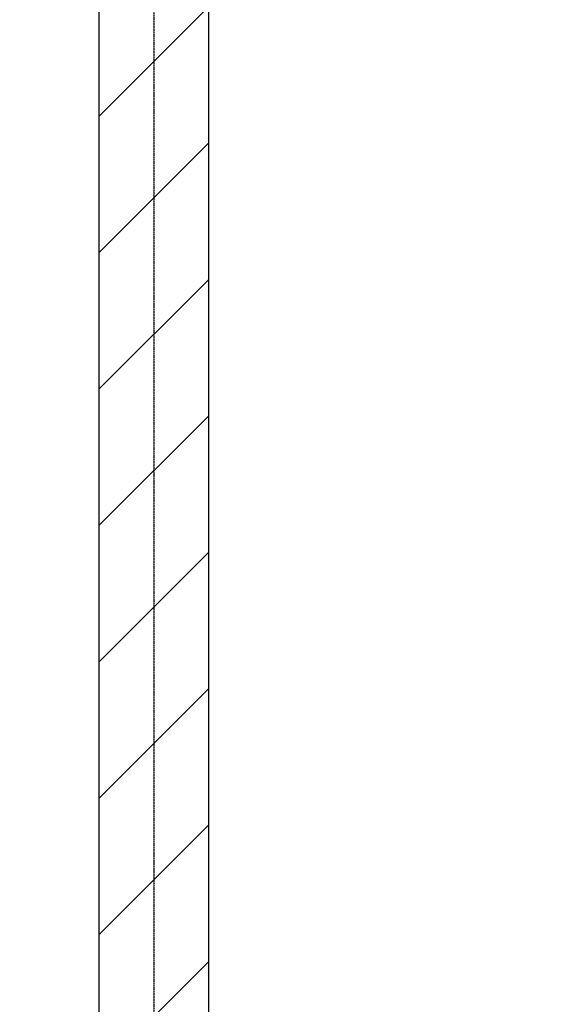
# Model space of a CAD drawing. Header units: inches. Extents: x -4968858 to -265257, y -220693 to 1871410.
# Tile 200 of 256: x -1889649 to -1887915, y 1193367 to 1196557. Entities that reach past the tile are written whole.
import ezdxf

# ---------------------------------------------------------------- set-up
doc = ezdxf.new("R2010")
doc.units = ezdxf.units.IN
doc.header["$MEASUREMENT"] = 0
doc.linetypes.add('CENTRE', pattern=[1.5, 0.75, -0.25, 0.25, -0.25])
doc.linetypes.add('CONTINOUS', pattern=[0])
for name, color, linetype in [('GRID', 8, 'Continuous'), ('IPB', 6, 'Continuous'), ('RAIL', 4, 'Continuous'), ('SPB', 1, 'Continuous')]:
    doc.layers.add(name, color=color, linetype=linetype)

# ---------------------------------------------------------------- blocks, each defined once
blk = doc.blocks.new('UTCOMBINE')
at = {"layer": 'SPB', "lineweight": 9}
h = blk.add_hatch(dxfattribs=at)
h.set_pattern_fill('ANSI31', color=256, scale=2500, style=0)
h.paths.add_polyline_path([(-713200.4, 41378.1), (-721600.6, 41378.1), (-721600.6, 41023.1), (-713200.4, 41023.1)])
h.paths.add_polyline_path([(-721600.6, 41378.1), (-726404.5, 41378.1), (-726404.5, 41023.1), (-721600.6, 41023.1)])
h.paths.add_polyline_path([(-704800.1, 41378.1), (-712500.4, 41378.1), (-712500.4, 41023.1), (-704800.1, 41023.1)])
h.paths.add_polyline_path([(-712850.4, 53178.3), (-713027.9, 53178.3), (-713027.9, 41423.1), (-712850.4, 41423.1)])
h.paths.add_polyline_path([(-712672.9, 53178.3), (-712850.4, 53178.3), (-712850.4, 41423.1), (-712672.9, 41423.1)])
at = {"layer": 'IPB', "linetype": 'CENTRE'}
blk.add_line((-712850.4, 41423.1, 0), (-712850.4, 53578.3, 0), dxfattribs=at)
at = {"layer": 'RAIL'}
for p, q in [((-713027.9, 53178.3, 0), (-713027.9, 41423.1, 0)), ((-712672.9, 53178.3, 0), (-712672.9, 41423.1, 0))]:
    blk.add_line(p, q, dxfattribs=at)
blk = doc.blocks.new('TFMR YARD')
at = {"layer": 'GRID', "color": 1, "rotation": 180}
blk.add_blockref('UTCOMBINE', (-795623.4, 296115.8, 0), dxfattribs=at)

msp = doc.modelspace()

# ---------------------------------------------------------------- block references
at = {"color": 1, "linetype": 'CONTINOUS', "lineweight": 15}
msp.add_blockref('TFMR YARD', (-1806442, 944844), dxfattribs=at)

doc.saveas('drawing.dxf')
